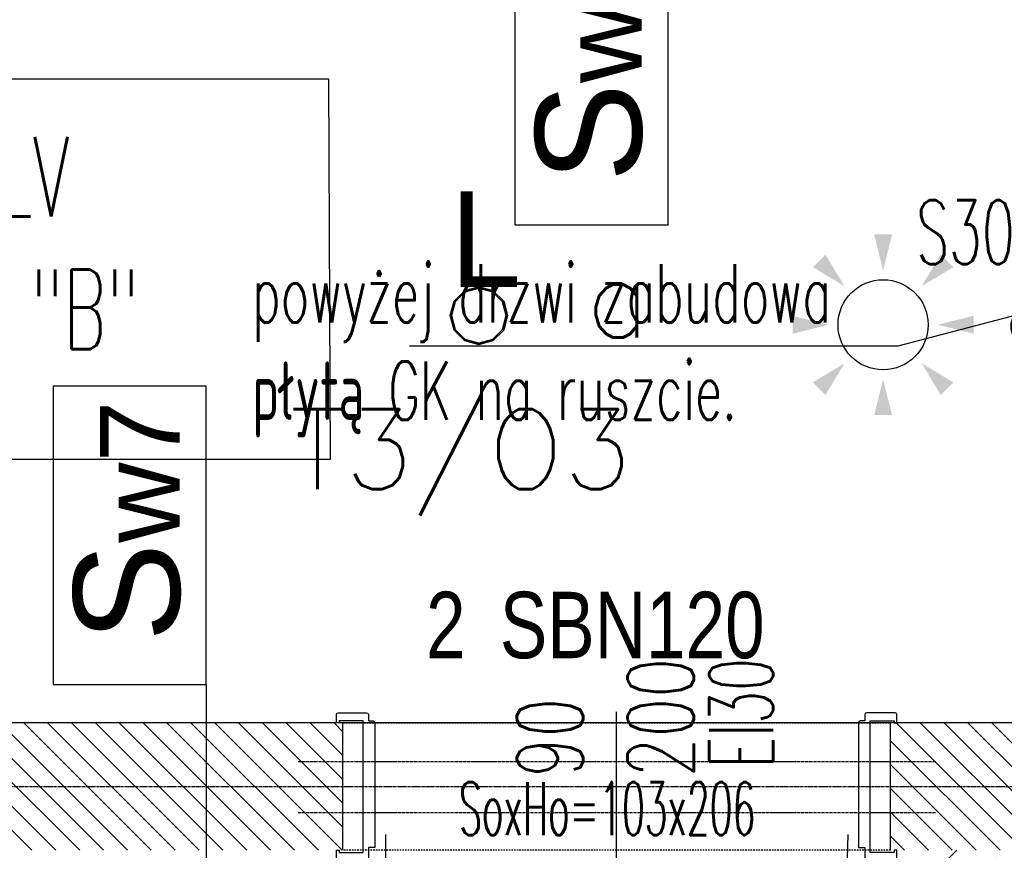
# Model space of a CAD drawing. Header units: millimetres. Extents: x 69081 to 158617, y -37521 to -9534.
# Tile 81 of 256: x 113494 to 113679, y -20561 to -20404. Entities that reach past the tile are written whole.
import ezdxf
from ezdxf.enums import TextEntityAlignment as Align

# ---------------------------------------------------------------- set-up
doc = ezdxf.new("R2010")
doc.units = ezdxf.units.MM
doc.linetypes.add('DO', pattern=[0.8, 0.6, -0.1, 0, -0.1])
doc.linetypes.add('DP', pattern=[0.5, 0.3, -0.2])
for name, color, linetype in [('0_oświetlenie', 7, 'Continuous'), ('A-----SZ', 8, 'Continuous'), ('A-OSI', 8, 'DO'), ('A-SCI', 7, 'Continuous'), ('AM DRZIW WEWN', 1, 'Continuous'), ('BA_drz', 7, 'Continuous'), ('BA_WIC', 1, 'Continuous'), ('BZ_sym', 7, 'Continuous'), ('E_Oświetlenie - czujki ruchu', 3, 'Continuous'), ('E_Oświetlenie - Numer obwodu', 1, 'Continuous'), ('E_Oświetlenie - Opis', 4, 'Continuous'), ('JS_OLKA KONSTR', 231, 'Continuous'), ('JS_p.poż.', 240, 'Continuous'), ('JS_PODCIĄGI', 1, 'DP'), ('Nadproża', 5, 'DO'), ('porta', 8, 'Continuous'), ('R-----OP', 1, 'Continuous')]:
    doc.layers.add(name, color=color, linetype=linetype)
doc.layers.add('SB_OTWORY DRZWI', color=1, linetype='Continuous', lineweight=9)
doc.styles.add('Arial', font='l_10646.ttf')
doc.styles.add('BIKTS', font='bikromsw.shx', dxfattribs={"width": 0.85})
doc.styles.add('ROMANS', font='romans.shx', dxfattribs={"height": 1})
doc.styles.add('SIMPLEX', font='simplex', dxfattribs={"width": 0.85})
doc.styles.add('TableTextStyle', font='txt')

# ---------------------------------------------------------------- blocks, each defined once
blk = doc.blocks.new('dr1h901')
at = {"color": 0}
blk.add_line((-0.5, 0), (-0.5, 1.005), dxfattribs=at)
at = {"color": 1}
blk.add_line((0, 0.1689), (0, -0.2655), dxfattribs=at)
blk.add_arc((-0.5, 0), 1, 0, 90, dxfattribs=at)
blk = doc.blocks.new('osie')
at = {"layer": 'A-OSI'}
blk.add_line((17574.24, -43387.43), (20818.3, -43387.43), dxfattribs=at)
blk = doc.blocks.new('symnadpr')
at = {"style": 'BIKTS', "width": 0.8}
blk.add_attdef('SZT_NADPR', text='', height=25, dxfattribs=at).set_placement((-48.74, -11.67), align=Align.RIGHT)
blk.add_attdef('NAZNADPR', (-42.6, -11.67), '', height=25, dxfattribs=at)
blk = doc.blocks.new('A$C04435ce7')
at = {"layer": 'Nadproża', "ltscale": 0.75}
for p, q in [((2982.09, 771.01), (2862.09, 771.01)), ((2982.09, 761.44), (2862.09, 761.44))]:
    blk.add_line(p, q, dxfattribs=at)
at = {"layer": 'BZ_sym'}
ref = blk.add_blockref('symnadpr', (2921.63, 796.79), dxfattribs=dict(at, xscale=0.5, yscale=0.5, zscale=0.5))
ref.add_attrib('naznadpr', 'SBN120', (2900.13, 790.54), dxfattribs={"height": 12.5, "style": 'BIKTS', "width": 0.8})
ref.add_attrib('szt_nadpr', '2', dxfattribs={"height": 12.5, "style": 'BIKTS', "width": 0.8}).set_placement((2893.68, 790.54), align=Align.RIGHT)
blk = doc.blocks.new('A$C40e4dba9')
at = {"layer": 'A-SCI', "color": 4}
for p, q in [((0, 0), (0, 24)), ((103, 0), (103, 24))]:
    blk.add_line(p, q, dxfattribs=at)
at = {"layer": 'JS_PODCIĄGI', "lineweight": -3}
for p, q in [((0, 24), (103, 24)), ((103, 0), (0, 0))]:
    blk.add_line(p, q, dxfattribs=at)
at = {"layer": 'AM DRZIW WEWN', "insert": (21.87, 12.86), "char_height": 10, "width": 61.9698, "attachment_point": 1, "style": 'ROMANS'}
blk.add_mtext('{\\W0.5;SoxHo=103x206}', dxfattribs=at)
blk = doc.blocks.new('opis lamp')
at = {"layer": 'E_Oświetlenie - Numer obwodu', "style": 'SIMPLEX'}
blk.add_attdef('OBWÓD', text='', height=15, dxfattribs=at).set_placement((-9.46, -1.18), align=Align.CENTER)
at = {"layer": 'E_Oświetlenie - Opis', "style": 'SIMPLEX'}
blk.add_attdef('OPIS1', (55.72, 42.77), '', height=15, dxfattribs=at)
blk = doc.blocks.new('Czujka ruchu 360')
at = {"layer": 'E_Oświetlenie - czujki ruchu'}
blk.add_circle((0, 0), 11.31, dxfattribs=at)
for points in [[(0, 13.68), (-2.25, 22.68), (2.25, 22.68), (-2.25, 22.68)], [(-9.67, 9.67), (-17.63, 14.45), (-14.45, 17.63), (-17.63, 14.45)], [(9.67, 9.67), (17.63, 14.45), (14.45, 17.63), (17.63, 14.45)], [(-13.68, 0), (-22.68, -2.25), (-22.68, 2.25), (-22.68, -2.25)], [(13.68, 0), (22.68, -2.25), (22.68, 2.25), (22.68, -2.25)], [(-9.67, -9.67), (-14.45, -17.63), (-17.63, -14.45), (-14.45, -17.63)], [(9.67, -9.67), (14.45, -17.63), (17.63, -14.45), (14.45, -17.63)], [(0, -13.68), (-2.25, -22.68), (2.25, -22.68), (-2.25, -22.68)]]:
    blk.add_solid(points, dxfattribs=at)
at = {"layer": 'E_Oświetlenie - Numer obwodu', "style": 'SIMPLEX'}
blk.add_attdef('OBWÓD', text='', height=15, dxfattribs=at).set_placement((0, -42.53), align=Align.CENTER)
at = {"layer": 'E_Oświetlenie - Opis', "style": 'SIMPLEX'}
for tag, p in [('SYMBOL', (-34.22, 26.89)), ('OPIS1', (26.83, -1.12))]:
    blk.add_attdef(tag, p, '', height=15, dxfattribs=at)

msp = doc.modelspace()

# ---------------------------------------------------------------- hatches: boundary and pattern name
at = {"layer": 'A-----SZ'}
h = msp.add_hatch(dxfattribs=at)
h.set_pattern_fill('ANSI31', color=256, scale=2)
h.set_pattern_definition([(45, (77432.36, 11586.2524), (-4.4901281, 4.4901281), [])])
h.paths.add_polyline_path([(111471.1992, -19714.1903), (111466.7002, -19694.7029), (111455.0078, -19697.4023), (111459.5068, -19716.8897), (111502.2475, -19902.02), (111556.8122, -19889.4228), (111554.1128, -19877.7303), (111511.2405, -19887.6282)])
h.paths.add_polyline_path([(111908.6415, -20600.5941), (111739.3228, -20600.5941), (111708.7721, -20612.5941), (111908.6415, -20612.5941)])
h.paths.add_polyline_path([(111920.6415, -20560.5941), (111908.6415, -20561.5038), (111908.6415, -20688.5941), (111920.6415, -20688.5941)])
h.paths.add_polyline_path([(111920.6415, -20791.5941), (111908.6415, -20791.5941), (111908.6415, -20869.395), (111920.6415, -20878.9403)])
h.paths.add_polyline_path([(112115.6415, -20560.5941), (112100.6415, -20560.5941), (112100.6415, -21261.5941), (112115.6415, -21261.5941)])
h.paths.add_polyline_path([(112297.6415, -20560.5941), (112285.6415, -20560.5941), (112285.6415, -20678.5941), (112297.6415, -20678.5941)])
h.paths.add_polyline_path([(112409.6415, -20560.5941), (112397.6415, -20560.5941), (112397.6415, -20660.5941), (112445.6415, -20660.5941), (112445.6415, -20648.5941), (112409.6415, -20648.5941)])
h.paths.add_polyline_path([(112508.6415, -20560.5941), (112496.6415, -20560.5941), (112496.6415, -20648.5941), (112460.6415, -20648.5941), (112460.6415, -20660.5941), (112508.6415, -20660.5941)])
h.paths.add_polyline_path([(112460.6415, -20648.5941), (112445.6415, -20648.5941), (112445.6415, -21261.5941), (112460.6415, -21261.5941)])
h.paths.add_polyline_path([(112445.6415, -20800.5941), (112297.6415, -20800.5941), (112297.6415, -20781.5941), (112285.6415, -20781.5941), (112285.6415, -20812.5941), (112445.6415, -20812.5941)])
h.paths.add_polyline_path([(112620.6415, -20781.5941), (112608.6415, -20781.5941), (112608.6415, -20800.5941), (112460.6415, -20800.5941), (112460.6415, -20812.5941), (112620.6415, -20812.5941)])
h.paths.add_polyline_path([(112620.6415, -20560.5941), (112608.6415, -20560.5941), (112608.6415, -20678.5941), (112620.6415, -20678.5941)])
h.paths.add_polyline_path([(112805.6415, -20560.5941), (112790.6415, -20560.5941), (112790.6415, -21261.5941), (112805.6415, -21261.5941)])
h.paths.add_polyline_path([(112987.6415, -20560.5941), (112975.6415, -20560.5941), (112975.6415, -20678.5941), (112987.6415, -20678.5941)])
h.paths.add_polyline_path([(112987.6415, -20779.5941), (112975.6415, -20779.5941), (112975.6415, -20812.5941), (113135.6415, -20812.5941), (113135.6415, -20800.5941), (112987.6415, -20800.5941)])
h.paths.add_polyline_path([(113099.6415, -20560.5941), (113087.6415, -20560.5941), (113087.6415, -20660.5941), (113135.6415, -20660.5941), (113135.6415, -20648.5941), (113099.6415, -20648.5941)])
h.paths.add_polyline_path([(113150.6415, -20648.5941), (113135.6415, -20648.5941), (113135.6415, -21261.5941), (113150.6415, -21261.5941)])
h.paths.add_polyline_path([(113198.6415, -20560.5941), (113186.6415, -20560.5941), (113186.6415, -20648.5941), (113150.6415, -20648.5941), (113150.6415, -20660.5941), (113198.6415, -20660.5941)])
h.paths.add_polyline_path([(113310.6415, -20560.5941), (113298.6415, -20560.5941), (113298.6415, -20678.5941), (113310.6415, -20678.5941)])
h.paths.add_polyline_path([(113310.6415, -20779.5941), (113298.6415, -20779.5941), (113298.6415, -20800.5941), (113150.6415, -20800.5941), (113150.6415, -20812.5941), (113310.6415, -20812.5941)])
h.paths.add_polyline_path([(113495.6415, -20560.5941), (113480.6415, -20560.5941), (113480.6415, -21261.5941), (113495.6415, -21261.5941)])
h.paths.add_polyline_path([(113840.6415, -20560.5941), (113825.6415, -20560.5941), (113825.6415, -21261.5941), (113840.6415, -21261.5941)])
h.paths.add_polyline_path([(113825.6415, -20648.5941), (113789.6415, -20648.5941), (113789.6415, -20560.5941), (113777.6415, -20560.5941), (113777.6415, -20660.5941), (113825.6415, -20660.5941)])
h.paths.add_polyline_path([(113677.6415, -20560.5941), (113665.6415, -20560.5941), (113665.6415, -20678.5941), (113677.6415, -20678.5941)])
h.paths.add_polyline_path([(113677.6415, -20781.5941), (113665.6415, -20781.5941), (113665.6415, -20812.5941), (113825.6415, -20812.5941), (113825.6415, -20800.5941), (113677.6415, -20800.5941)])
h.paths.add_polyline_path([(114226.1415, -20560.5941), (114214.1415, -20560.5941), (114214.1415, -20688.5941), (114226.1415, -20688.5941)])
h.paths.add_polyline_path([(114237.1415, -20346.5941), (114217.1415, -20346.5941), (114217.1415, -20358.5941), (114225.1415, -20358.5941), (114225.1415, -20536.5941), (114237.1415, -20536.5941)])
h.paths.add_polyline_path([(114114.1415, -20346.5941), (114020.1415, -20346.5941), (114020.1415, -20358.5941), (114114.1415, -20358.5941)])
h = msp.add_hatch(dxfattribs=at)
h.set_pattern_fill('ANSI31', color=256, angle=270)
h.set_pattern_definition([(315, (134068.583, 9115.9974), (2.24506402, 2.24506404), [])])
h.paths.add_polyline_path([(113554.6415, -20536.5941), (113554.6415, -20560.5941), (113421.6415, -20560.5941), (113421.6415, -20536.5941)])
h = msp.add_hatch(dxfattribs=at)
h.set_pattern_fill('ANSI31', color=256, angle=270)
h.set_pattern_definition([(315, (134304.583, 9115.9974), (2.24506402, 2.24506404), [])])
h.paths.add_polyline_path([(113791.6814, -20536.5849), (113791.6814, -20560.5849), (113657.6415, -20560.5941), (113657.6415, -20536.5941)])

# ---------------------------------------------------------------- linework, layer by layer
msp.add_lwpolyline([(111556.6836, -18844.1938), (111703.244, -18807.7598), (111981.0586, -20011.1069), (112126.2397, -19977.5892), (112217.3915, -20376.0176), (113845.1415, -20376.0176), (113845.1415, -18660.5941), (113996.1415, -18660.5941), (113996.1415, -20536.5941), (111947.4049, -20536.5941), (111556.4636, -18843.6979)])
at = {"layer": '0_oświetlenie'}
for points in [[(113575.5619, -20457.2365, 0), (113577.5385, -20455.26, 0)], [(113577.5385, -20455.26, 0), (113575.5619, -20457.2365, 0)], [(113577.5385, -20455.26, 0), (113575.5619, -20457.2365, 0)], [(113575.5619, -20457.2365, 0), (113577.5385, -20455.26, 0)], [(113575.7768, -20457.3615, 0), (113577.6635, -20455.4768, 0)], [(113577.6635, -20455.4768, 0), (113575.7768, -20457.3615, 0)], [(113577.6635, -20455.4768, 0), (113575.7768, -20457.3615, 0)], [(113575.7768, -20457.3615, 0), (113577.6635, -20455.4768, 0)], [(113577.5385, -20455.26, 0), (113580.2377, -20454.5364, 0)], [(113580.2377, -20454.5364, 0), (113577.5385, -20455.26, 0)], [(113580.2377, -20454.5364, 0), (113577.5385, -20455.26, 0)], [(113577.5385, -20455.26, 0), (113580.2377, -20454.5364, 0)], [(113577.6635, -20455.4768, 0), (113580.2377, -20454.7864, 0)], [(113580.2377, -20454.7864, 0), (113577.6635, -20455.4768, 0)], [(113580.2377, -20454.7864, 0), (113577.6635, -20455.4768, 0)], [(113577.6635, -20455.4768, 0), (113580.2377, -20454.7864, 0)], [(113580.2377, -20454.5364, 0), (113582.9369, -20455.26, 0)], [(113582.9369, -20455.26, 0), (113580.2377, -20454.5364, 0)], [(113582.9369, -20455.26, 0), (113580.2377, -20454.5364, 0)], [(113580.2377, -20454.5364, 0), (113582.9369, -20455.26, 0)], [(113580.2377, -20454.7864, 0), (113582.8119, -20455.4768, 0)], [(113582.8119, -20455.4768, 0), (113580.2377, -20454.7864, 0)], [(113582.8119, -20455.4768, 0), (113580.2377, -20454.7864, 0)], [(113580.2377, -20454.7864, 0), (113582.8119, -20455.4768, 0)], [(113582.8119, -20455.4768, 0), (113584.6987, -20457.3615, 0)], [(113584.6987, -20457.3615, 0), (113582.8119, -20455.4768, 0)], [(113584.6987, -20457.3615, 0), (113582.8119, -20455.4768, 0)], [(113582.8119, -20455.4768, 0), (113584.6987, -20457.3615, 0)], [(113582.9369, -20455.26, 0), (113584.9135, -20457.2365, 0)], [(113584.9135, -20457.2365, 0), (113582.9369, -20455.26, 0)], [(113584.9135, -20457.2365, 0), (113582.9369, -20455.26, 0)], [(113582.9369, -20455.26, 0), (113584.9135, -20457.2365, 0)], [(113574.8393, -20459.9367, 0), (113575.5619, -20457.2365, 0)], [(113575.5619, -20457.2365, 0), (113574.8393, -20459.9367, 0)], [(113575.5619, -20457.2365, 0), (113574.8393, -20459.9367, 0)], [(113574.8393, -20459.9367, 0), (113575.5619, -20457.2365, 0)], [(113575.0893, -20459.9367, 0), (113575.7768, -20457.3615, 0)], [(113575.7768, -20457.3615, 0), (113575.0893, -20459.9367, 0)], [(113575.7768, -20457.3615, 0), (113575.0893, -20459.9367, 0)], [(113575.0893, -20459.9367, 0), (113575.7768, -20457.3615, 0)], [(113584.6987, -20457.3615, 0), (113585.3862, -20459.9367, 0)], [(113585.3862, -20459.9367, 0), (113584.6987, -20457.3615, 0)], [(113585.3862, -20459.9367, 0), (113584.6987, -20457.3615, 0)], [(113584.6987, -20457.3615, 0), (113585.3862, -20459.9367, 0)], [(113584.9135, -20457.2365, 0), (113585.6362, -20459.9367, 0)], [(113585.6362, -20459.9367, 0), (113584.9135, -20457.2365, 0)], [(113585.6362, -20459.9367, 0), (113584.9135, -20457.2365, 0)], [(113584.9135, -20457.2365, 0), (113585.6362, -20459.9367, 0)], [(113575.5619, -20462.6369, 0), (113574.8393, -20459.9367, 0)], [(113574.8393, -20459.9367, 0), (113575.5619, -20462.6369, 0)], [(113574.8393, -20459.9367, 0), (113575.5619, -20462.6369, 0)], [(113575.5619, -20462.6369, 0), (113574.8393, -20459.9367, 0)], [(113575.7768, -20462.5119, 0), (113575.0893, -20459.9367, 0)], [(113575.0893, -20459.9367, 0), (113575.7768, -20462.5119, 0)], [(113575.0893, -20459.9367, 0), (113575.7768, -20462.5119, 0)], [(113575.7768, -20462.5119, 0), (113575.0893, -20459.9367, 0)], [(113585.3862, -20459.9367, 0), (113584.6987, -20462.5119, 0)], [(113584.6987, -20462.5119, 0), (113585.3862, -20459.9367, 0)], [(113584.6987, -20462.5119, 0), (113585.3862, -20459.9367, 0)], [(113585.3862, -20459.9367, 0), (113584.6987, -20462.5119, 0)], [(113585.6362, -20459.9367, 0), (113584.9135, -20462.6369, 0)], [(113584.9135, -20462.6369, 0), (113585.6362, -20459.9367, 0)], [(113584.9135, -20462.6369, 0), (113585.6362, -20459.9367, 0)], [(113585.6362, -20459.9367, 0), (113584.9135, -20462.6369, 0)], [(113577.5385, -20464.6135, 0), (113575.5619, -20462.6369, 0)], [(113575.5619, -20462.6369, 0), (113577.5385, -20464.6135, 0)], [(113575.5619, -20462.6369, 0), (113577.5385, -20464.6135, 0)], [(113577.5385, -20464.6135, 0), (113575.5619, -20462.6369, 0)], [(113577.6635, -20464.3967, 0), (113575.7768, -20462.5119, 0)], [(113575.7768, -20462.5119, 0), (113577.6635, -20464.3967, 0)], [(113575.7768, -20462.5119, 0), (113577.6635, -20464.3967, 0)], [(113577.6635, -20464.3967, 0), (113575.7768, -20462.5119, 0)], [(113584.6987, -20462.5119, 0), (113582.8119, -20464.3967, 0)], [(113582.8119, -20464.3967, 0), (113584.6987, -20462.5119, 0)], [(113582.8119, -20464.3967, 0), (113584.6987, -20462.5119, 0)], [(113584.6987, -20462.5119, 0), (113582.8119, -20464.3967, 0)], [(113584.9135, -20462.6369, 0), (113582.9369, -20464.6135, 0)], [(113582.9369, -20464.6135, 0), (113584.9135, -20462.6369, 0)], [(113582.9369, -20464.6135, 0), (113584.9135, -20462.6369, 0)], [(113584.9135, -20462.6369, 0), (113582.9369, -20464.6135, 0)], [(113580.2377, -20465.3371, 0), (113577.5385, -20464.6135, 0)], [(113577.5385, -20464.6135, 0), (113580.2377, -20465.3371, 0)], [(113577.5385, -20464.6135, 0), (113580.2377, -20465.3371, 0)], [(113580.2377, -20465.3371, 0), (113577.5385, -20464.6135, 0)], [(113580.2377, -20465.0871, 0), (113577.6635, -20464.3967, 0)], [(113577.6635, -20464.3967, 0), (113580.2377, -20465.0871, 0)], [(113577.6635, -20464.3967, 0), (113580.2377, -20465.0871, 0)], [(113580.2377, -20465.0871, 0), (113577.6635, -20464.3967, 0)], [(113582.8119, -20464.3967, 0), (113580.2377, -20465.0871, 0)], [(113580.2377, -20465.0871, 0), (113582.8119, -20464.3967, 0)], [(113580.2377, -20465.0871, 0), (113582.8119, -20464.3967, 0)], [(113582.8119, -20464.3967, 0), (113580.2377, -20465.0871, 0)], [(113582.9369, -20464.6135, 0), (113580.2377, -20465.3371, 0)], [(113580.2377, -20465.3371, 0), (113582.9369, -20464.6135, 0)], [(113580.2377, -20465.3371, 0), (113582.9369, -20464.6135, 0)], [(113582.9369, -20464.6135, 0), (113580.2377, -20465.3371, 0)]]:
    msp.add_polyline3d(points, dxfattribs=at)
at = {"layer": 'A-SCI', "color": 4}
for p, q in [((113554.6415, -20560.5941), (113554.6415, -20536.5941)), ((113657.6415, -20560.5941), (113657.6415, -20536.5941))]:
    msp.add_line(p, q, dxfattribs=at)
for points in [[(113554.6415, -20536.5941), (113421.6415, -20536.5941)], [(113879.6415, -20536.5941), (113657.6415, -20536.5941)]]:
    msp.add_lwpolyline(points, dxfattribs=at)
at = {"layer": 'BA_WIC'}
msp.add_line((113528.9558, -20529.3998), (113528.9558, -20589.6544), dxfattribs=at)
for points in [[(113615.8285, -20442.8431), (113615.8285, -20386.6646), (113587.0106, -20386.6646), (113587.0106, -20442.8431)], [(113528.9558, -20529.3998), (113528.9558, -20473.2213), (113500.1379, -20473.2213), (113500.1379, -20529.3998)]]:
    msp.add_lwpolyline(points, close=True, dxfattribs=at)
msp.add_lwpolyline([(113713.1415, -20451.4748), (113659.0369, -20465.7097), (113567.1582, -20465.7097)], dxfattribs=at)
at = {"layer": 'JS_p.poż.'}
msp.add_lwpolyline([(113282.0658, -20415.3753), (113551.9264, -20415.3753), (113552.2681, -20487.0459), (113282.4075, -20487.0459)], close=True, dxfattribs=at).dxf.unprotected_set("ltscale", 0)
at = {"layer": 'JS_PODCIĄGI', "lineweight": -3}
msp.add_line((113657.6415, -20536.5941), (113554.6415, -20536.5941), dxfattribs=at)
at = {"layer": 'porta'}
for points in [[(113553.9415, -20536.1941), (113553.9415, -20536.5941), (113553.4415, -20536.5941), (113553.4415, -20534.9941, -0.41421356), (113553.7415, -20534.6941), (113559.0915, -20534.6941, -0.36992408), (113559.4415, -20534.9941), (113559.4415, -20536.1941), (113560.1415, -20536.1941, -0.41421356), (113560.6415, -20536.6941), (113560.6415, -20560.0441), (113559.4415, -20560.0441), (113559.4415, -20562.1941, -0.45993492), (113559.0915, -20562.4941), (113553.7415, -20562.4941, -0.41421356), (113553.4415, -20562.1941), (113553.4415, -20560.5941), (113553.9415, -20560.5941), (113553.9415, -20560.9941), (113558.4415, -20560.9941), (113558.4415, -20536.1941), (113553.9415, -20536.1941), (113553.9415, -20536.5941)], [(113658.3415, -20536.1941), (113658.3415, -20536.5941), (113658.8415, -20536.5941), (113658.8415, -20534.9941, 0.41421356), (113658.5415, -20534.6941), (113653.1915, -20534.6941, 0.36992408), (113652.8415, -20534.9941), (113652.8415, -20536.1941), (113652.1415, -20536.1941, 0.41421356), (113651.6415, -20536.6941), (113651.6415, -20560.0441), (113652.8415, -20560.0441), (113652.8415, -20562.1941, 0.45993492), (113653.1915, -20562.4941), (113658.5415, -20562.4941, 0.41421356), (113658.8415, -20562.1941), (113658.8415, -20560.5941), (113658.3415, -20560.5941), (113658.3415, -20560.9941), (113653.8415, -20560.9941), (113653.8415, -20536.1941), (113658.3415, -20536.1941), (113658.3415, -20536.5941)]]:
    msp.add_lwpolyline(points, format="xyb", dxfattribs=at)

# ---------------------------------------------------------------- block references
at = {"layer": '0_oświetlenie'}
ref = msp.add_blockref('Czujka ruchu 360', (113656.2774, -20461.6541, 105.6527), dxfattribs=dict(at, xscale=0.75, yscale=0.75, zscale=0.75))
ref.add_attrib('OPIS1', 'a', (113679.0639, -20465.7195, 105.6527), dxfattribs={"layer": 'E_Oświetlenie - Opis', "height": 11.25, "style": 'SIMPLEX'})
ref = msp.add_blockref('opis lamp', (113554.6932, -20464.604, 1), dxfattribs=at)
ref.add_attrib('OBWÓD', 'T3/O3', dxfattribs={"layer": 'E_Oświetlenie - Numer obwodu', "height": 15, "style": 'SIMPLEX'}).set_placement((113576.8494, -20492.572, 1), align=Align.CENTER)
ref.add_attrib('OPIS1', 'a', (113600.3136, -20464.0413, 1), dxfattribs={"layer": 'E_Oświetlenie - Opis', "height": 15, "style": 'SIMPLEX'})
at = {"layer": 'A-SCI', "color": 4}
msp.add_blockref('osie', (94084.5456, 22838.835), dxfattribs=at)
at = {"layer": 'BA_drz', "xscale": 87, "yscale": -87, "zscale": -87}
msp.add_blockref('dr1h901', (113606.1415, -20557.5941), dxfattribs=at)
at = {"layer": 'JS_OLKA KONSTR'}
msp.add_blockref('A$C04435ce7', (110684.0499, -21314.9635), dxfattribs=at)
at = {"layer": 'SB_OTWORY DRZWI'}
msp.add_blockref('A$C40e4dba9', (113554.6415, -20560.5941), dxfattribs=at)

# ---------------------------------------------------------------- texts
at = {"layer": '0_oświetlenie', "style": 'TableTextStyle'}
msp.add_text('L', height=18, dxfattribs=at).set_placement((113574.8387, -20454.5363))
at = {"layer": 'JS_p.poż.', "insert": (113293.4014, -20426.2702), "char_height": 15, "width": 390.334733, "attachment_point": 1, "style": 'ROMANS'}
msp.add_mtext('{\\W0.6;KATEGORIA ZAGROŻENIA LUDZI ZLV\\PKLASA ODPORNOŚCI POŻAROWEJ "B"}', dxfattribs=at).dxf.unprotected_set("ltscale", 0)
at = {"layer": 'JS_p.poż.', "ltscale": 0.02, "insert": (113662.5173, -20438.2202), "char_height": 12, "width": 34.334067, "attachment_point": 1, "style": 'ROMANS'}
msp.add_mtext('{\\W0.6;S30}', dxfattribs=at)
at = {"layer": 'JS_p.poż.', "ltscale": 0.02, "insert": (113623.5835, -20545.0826), "char_height": 12, "width": 260.223155, "attachment_point": 1, "rotation": 90, "style": 'ROMANS'}
msp.add_mtext('{\\W0.6;EI30}', dxfattribs=at)
at = {"layer": 'R-----OP', "char_height": 12.5, "rotation": 90}
for s, insert, width, attachment_point, style in [('\\pxql;{\\fArial|b0|i0|c238|p34;\\H1.6x;S\\H0.75x;w7}', (113590.8326, -20434.7839), 45.544203, 1, 'Arial'), ('\\pxql;{\\fArial|b0|i0|c238|p34;\\H1.6x;S\\H0.75x;w7}', (113503.9599, -20521.3406), 45.544203, 1, 'Arial'), ('\\pxql;{\\W0.7;90\\P200}', (113620.6932, -20204.0419), 342.829506, 9, 'ROMANS')]:
    msp.add_mtext(s, dxfattribs=dict(at, insert=insert, width=width, attachment_point=attachment_point, style=style))
at = {"layer": 'R-----OP', "insert": (113537.5862, -20450.2136), "char_height": 11, "width": 125.511063, "attachment_point": 1, "style": 'ROMANS'}
msp.add_mtext('{\\W0.6;powyżej drzwi zabudowa płytą GK na ruszcie. }', dxfattribs=at)

doc.saveas('drawing.dxf')
